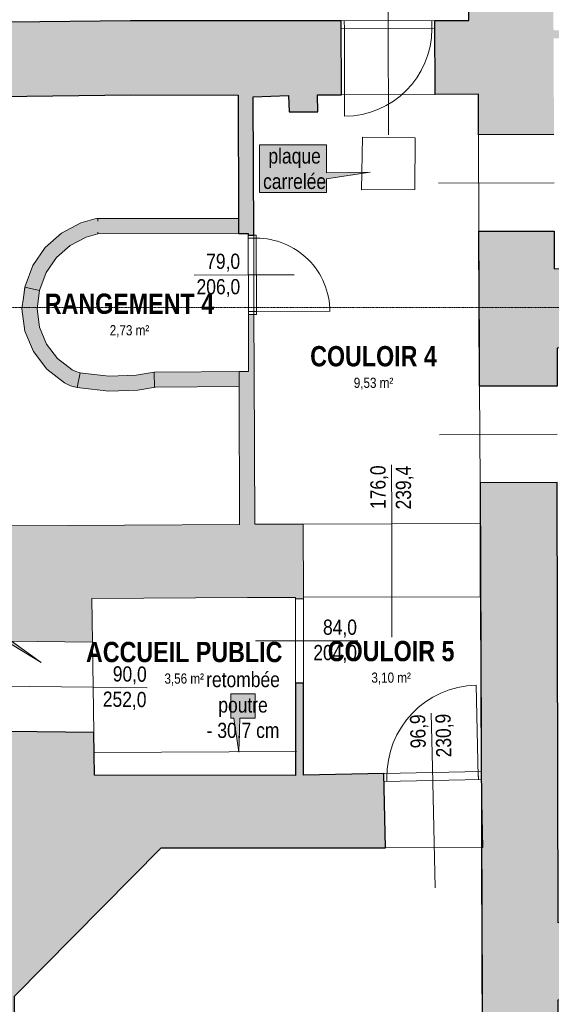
# Model space of a CAD drawing. Extents: x -6068 to 35118, y -17738 to 67348.
# Tile 75 of 243: x 74 to 603, y -1529 to -548. Entities that reach past the tile are written whole.
import ezdxf
from ezdxf.enums import TextEntityAlignment as Align

# ---------------------------------------------------------------- set-up
doc = ezdxf.new("R2010")
doc.units = 0
doc.header["$LTSCALE"] = 15
for name, pattern in [('AXES', [50.8, 31.75, -6.35, 6.35, -6.35]), ('Continua', [0]), ('Cui_CONTINU', [0])]:
    doc.linetypes.add(name, pattern=pattern)
for name, color, linetype, lineweight, true_color in [('Baie Architectural - Mesures - NIVEAUX - Style par défaut', 7, 'Continua', 0, 0x000000), ('Baie Architectural - Seuil - NIVEAUX - Style par défaut', 7, 'Continua', 0, 0x000000), ('Bloc 3D - Dessin - NIVEAUX - Style par défaut', 7, 'Continua', 0, 0x000000), ('Enveloppe (vert.) Courbe - NIVEAUX - Style par défaut', 7, 'Continua', 0, 0x000000), ('Enveloppe - NIVEAUX - Style par défaut', 7, 'Continua', 0, 0x000000), ('Notes - NIVEAUX - Style par défaut', 7, 'Continua', 0, 0x000000), ('Pièce - Notes - NIVEAUX - Style par défaut', 7, 'Continua', 0, 0x000000), ('Porte - Cadre - NIVEAUX - Style par défaut', 7, 'Continua', 0, 0x000000), ('Porte - Mesures - NIVEAUX - Style par défaut', 7, 'Continua', 0, 0x000000), ('Porte - Ouvertures - NIVEAUX - Style par défaut', 7, 'Continua', 0, 0x000000), ('Porte - Seuil - NIVEAUX - Style par défaut', 7, 'Continua', 0, 0x000000)]:
    doc.layers.add(name, color=color, linetype=linetype, lineweight=lineweight, true_color=true_color)
for name, color, linetype in [('EDL_RDJ murs & cloisons', 5, 'CONTINUOUS'), ('PIS-CONTOURS', 44, 'CONTINUOUS'), ('PIS-coupe', 254, 'CONTINUOUS'), ('PIS-fond de plan', 7, 'Cui_CONTINU'), ('Poutre - NIVEAUX', 32, 'CONTINUOUS')]:
    doc.layers.add(name, color=color, linetype=linetype)
doc.styles.add('Arial Narrow', font='ARIALN.TTF')
doc.styles.add('Arial Narrow Bold', font='ARIALNB.TTF')
doc.styles.add('MtXpl_Arial_Narrow', font='ARIALN.TTF')
doc.styles.add('STYLE_GENERE_1', font='arial.ttf')

# ---------------------------------------------------------------- blocks, each defined once
blk = doc.blocks.new('EDL_RDJ plan_2025 10 17')
at = {"layer": 'EDL_RDJ murs & cloisons', "linetype": 'Continuous', "ltscale": 0.08}
h = blk.add_hatch(color=9, dxfattribs=at)
h.dxf.hatch_style = 1
h.paths.add_polyline_path([(357.47, -81.33), (355.99, -30.03), (354.69, -30.04), (354.64, -21.04), (360.42, -21.01), (360.45, -9.87), (360.47, -0.87), (621.01, -1.52), (620.63, -151.71), (716.03, -151.82), (716.03, -160.82), (708.84, -160.82), (708.94, -171.81), (709.02, -180.81), (708.27, -180.82), (705.96, -229.76), (617.21, -230.56), (619.22, -558.37), (625.22, -558.33), (625.27, -566.33), (619.3, -566.37), (619.69, -662.37), (544.69, -662.67), (544.56, -622.13), (501.35, -622.27), (501.1, -548.77), (534.89, -548.66), (535.66, -363.3), (533.48, -79.97)])
h = blk.add_hatch(color=9, dxfattribs=at)
h.dxf.hatch_style = 1
h.paths.add_polyline_path([(76.94, -364.37), (14.94, -364.7), (14.96, -369.7), (7.56, -369.66), (7.61, -360.71), (-1.39, -360.67), (-2.32, -551.26), (6.68, -551.3), (6.63, -560.34), (69.32, -624.44), (198.85, -622.87), (305.45, -622.96), (305.88, -745.99), (305.93, -760.99), (315.43, -760.99), (315.44, -762.57), (320.94, -762.55), (320.45, -624.63), (355.61, -623.42), (356.24, -639.73), (384.64, -639.52), (384.51, -622.65), (408.35, -622.58), (408.1, -549.08), (381.56, -549.16), (381.56, -549.02), (313.01, -548.97), (198.43, -548.87), (77.93, -550.33)])
h = blk.add_hatch(color=9, dxfattribs=at)
h.dxf.hatch_style = 1
h.paths.add_polyline_path([(160.5, -1167.87), (159.84, -1124.43), (362.66, -1123.29), (362.66, -1124.61), (370.46, -1124.61), (370.46, -1123.21), (370.44, -1123.21), (370.29, -1050.22), (366.39, -1050.22), (366.39, -1050.27), (321.95, -1050.52), (321.21, -841.56), (315.71, -841.57), (316.28, -898.14), (306.41, -898.24), (222, -899.09), (204.16, -901.95), (177.32, -902.93), (150.63, -899.99), (144.09, -898.42), (140.34, -896.56), (125.85, -885.44), (114.74, -870.95), (107.75, -854.08), (105.37, -835.98), (107.78, -817.79), (108.02, -816.76), (114.46, -799.79), (124.76, -784.86), (138.35, -772.82), (154.42, -764.39), (166.02, -761.03), (305.93, -760.99), (305.88, -745.99), (164.88, -746.03), (163.01, -746.33), (149.1, -750.36), (129.83, -760.48), (113.54, -774.91), (101.17, -792.82), (93.46, -813.17), (93.17, -814.4), (90.37, -835.98), (93.26, -857.97), (101.75, -878.45), (115.25, -896.05), (132.84, -909.55), (138.74, -912.48), (145.27, -914.23), (147.91, -914.74), (176.78, -917.92), (205.8, -916.86), (223.15, -914.08), (306.47, -913.24), (306.95, -1050.6), (78.01, -1051.89), (78.34, -1112.15), (78.43, -1121.15), (77.96, -1167.01)])
h = blk.add_hatch(color=9, dxfattribs=at)
h.dxf.hatch_style = 1
h.paths.add_polyline_path([(622.86, -875), (622.7, -912.77), (545.7, -913.08), (545.08, -758.67), (619.85, -758.37), (619.92, -796.01), (729.96, -795.69), (730.34, -874.69)])
h = blk.add_hatch(color=9, dxfattribs=at)
h.dxf.hatch_style = 1
h.paths.add_polyline_path([(544.07, -1771.09), (541.45, -1773.8), (542.56, -1776.97), (546.87, -1781.14), (550.35, -1777.55), (558.5, -1785.43), (553.39, -1790.53), (559.75, -1796.9), (608.35, -1748.37), (706.33, -1748.79), (707.02, -1676.35), (705.03, -1673.35), (624.77, -1673.15), (623.99, -1524.36), (712.95, -1523.89), (712.54, -1446.9), (623.93, -1447.36), (622.92, -1008.77), (546.09, -1009.08), (548.85, -1692.87), (509.4, -1733.62), (544.07, -1771.09)])
h = blk.add_hatch(color=9, dxfattribs=at)
h.dxf.hatch_style = 1
h.paths.add_polyline_path([(50.58, -1796.22), (56.94, -1789.85), (57.68, -1789.12), (56.74, -1788.16), (66.34, -1778.67), (69.3, -1781.66), (112.88, -1733.31), (85.13, -1705.22), (83.14, -1520.41), (229.05, -1372.9), (452, -1372.85), (450.35, -1298.78), (370.47, -1300.56), (370.47, -1208.61), (362.67, -1208.61), (362.53, -1300.6), (162.52, -1300.31), (161.87, -1257.89), (77.03, -1257.01), (75.5, -1404.86), (-4.49, -1483.28), (-5.34, -1740.29), (50.58, -1796.22)])
at = {"layer": 'Notes - NIVEAUX - Style par défaut', "ltscale": 0.1, "true_color": 0xececec}
for points in [[(326.81, -719.92), (393.39, -719.92), (393.39, -706.53), (436.68, -699.61), (393.39, -700.44), (393.39, -672.58), (326.81, -672.58)], [(30.6, -1158.05), (54.95, -1158.05), (54.95, -1155), (109.46, -1188.14), (54.95, -1148.92), (54.95, -1133.7), (30.6, -1133.7)], [(298.16, -1243.77), (301.21, -1243.77), (306.23, -1277.55), (307.29, -1243.77), (322.51, -1243.77), (322.51, -1219.42), (298.16, -1219.42)]]:
    blk.add_hatch(color=7, dxfattribs=at).paths.add_polyline_path(points)
at = {"layer": 'Baie Architectural - Mesures - NIVEAUX - Style par défaut', "color": 103, "linetype": 'Continua', "lineweight": 13, "ltscale": 0.1, "true_color": 0x49c386}
for p, q in [((619.77, -710.37), (504.89, -710.83)), ((622.81, -960.77), (505.9, -961.24)), ((458.26, -1045.04), (458.16, -991.12)), ((458.26, -1045.04), (458.49, -1163.04)), ((370.47, -1166.61), (322.67, -1166.61)), ((370.47, -1166.61), (424.39, -1166.61))]:
    blk.add_line(p, q, dxfattribs=at)
at = {"layer": 'Baie Architectural - Seuil - NIVEAUX - Style par défaut', "color": 103, "linetype": 'Continua', "lineweight": 5, "ltscale": 0.1, "true_color": 0x49c386}
for p, q in [((544.69, -662.67), (545.08, -758.67)), ((545.7, -913.08), (546.09, -1009.08)), ((546.25, -1049.87), (370.29, -1050.22)), ((362.66, -1124.61), (362.67, -1208.61)), ((370.44, -1123.21), (546.4, -1122.87)), ((370.47, -1208.61), (370.46, -1124.61))]:
    blk.add_line(p, q, dxfattribs=at)
at = {"layer": 'Bloc 3D - Dessin - NIVEAUX - Style par défaut', "color": 32, "linetype": 'Continua', "lineweight": 0, "ltscale": 0.1, "true_color": 0xd1591a}
blk.add_lwpolyline([(429.1, -664.82), (481.55, -665.71), (481.18, -717.13), (428.36, -717.3)], close=True, dxfattribs=at)
at = {"layer": 'EDL_RDJ murs & cloisons', "linetype": 'Continuous', "ltscale": 0.08}
for points in [[(619.69, -662.37), (544.69, -662.67), (544.56, -622.13), (501.35, -622.27), (501.1, -548.77), (534.89, -548.66), (535.66, -363.3), (533.48, -79.97), (357.47, -81.33)], [(69.32, -624.44), (198.85, -622.87), (305.45, -622.96), (305.88, -745.99), (305.93, -760.99), (315.43, -760.99), (315.44, -762.57), (320.94, -762.55), (320.45, -624.63), (355.61, -623.42), (356.24, -639.73), (384.64, -639.52), (384.51, -622.65), (408.35, -622.58), (408.1, -549.08), (381.56, -549.16), (381.56, -549.02), (313.01, -548.97), (198.43, -548.87), (77.93, -550.33)], [(622.86, -875), (622.7, -912.77), (545.7, -913.08), (545.08, -758.67), (619.85, -758.37), (619.92, -796.01), (729.96, -795.69), (730.34, -874.69), (622.86, -875)]]:
    blk.add_lwpolyline(points, dxfattribs=at)
for points in [[(544.07, -1771.09), (541.45, -1773.8), (542.56, -1776.97), (546.87, -1781.14), (550.35, -1777.55), (558.5, -1785.43), (553.39, -1790.53), (559.75, -1796.9), (608.35, -1748.37), (706.33, -1748.79), (707.02, -1676.35), (705.03, -1673.35), (624.77, -1673.15), (623.99, -1524.36), (712.95, -1523.89), (712.54, -1446.9), (623.93, -1447.36), (622.92, -1008.77), (546.09, -1009.08), (548.85, -1692.87), (509.4, -1733.62), (544.07, -1771.09)], [(50.58, -1796.22), (56.94, -1789.85), (57.68, -1789.12), (56.74, -1788.16), (66.34, -1778.67), (69.3, -1781.66), (112.88, -1733.31), (85.13, -1705.22), (83.14, -1520.41), (229.05, -1372.9), (452, -1372.85), (450.35, -1298.78), (370.47, -1300.56), (370.47, -1208.61), (362.67, -1208.61), (362.53, -1300.6), (162.52, -1300.31), (161.87, -1257.89), (77.03, -1257.01), (75.5, -1404.86), (-4.49, -1483.28), (-5.34, -1740.29), (50.58, -1796.22)]]:
    blk.add_lwpolyline(points, close=True, dxfattribs=at)
at = {"layer": 'Enveloppe (vert.) Courbe - NIVEAUX - Style par défaut', "color": 18, "linetype": 'Continua', "lineweight": 20, "ltscale": 0.1, "true_color": 0x000000}
for p, q in [((149.1, -750.36), (129.83, -760.48)), ((163.01, -746.33), (149.1, -750.36)), ((164.88, -746.03), (163.01, -746.33)), ((129.83, -760.48), (113.54, -774.91)), ((138.35, -772.82), (154.42, -764.39)), ((154.42, -764.39), (166.02, -761.03)), ((124.76, -784.86), (138.35, -772.82)), ((113.54, -774.91), (101.17, -792.82)), ((101.17, -792.82), (93.46, -813.17)), ((114.46, -799.79), (124.76, -784.86)), ((108.02, -816.76), (114.46, -799.79)), ((93.46, -813.17), (93.16, -814.4)), ((91.87, -824.57), (93.14, -814.95)), ((91.87, -824.57), (93.14, -814.95)), ((93.16, -814.4), (92, -824.59)), ((105.37, -835.98), (107.78, -817.79)), ((107.78, -817.79), (108.02, -816.76)), ((91.87, -824.57), (90.37, -835.98)), ((92, -824.59), (91.87, -824.57)), ((90.37, -835.98), (93.26, -857.97)), ((107.75, -854.08), (105.37, -835.98)), ((93.26, -857.97), (101.75, -878.45)), ((114.74, -870.95), (107.75, -854.08)), ((125.85, -885.44), (114.74, -870.95)), ((101.75, -878.45), (115.25, -896.05)), ((140.34, -896.56), (125.85, -885.44)), ((115.25, -896.05), (132.84, -909.55)), ((144.09, -898.42), (140.34, -896.56)), ((148.19, -899.52), (144.09, -898.42)), ((150.63, -899.99), (148.19, -899.52)), ((177.32, -902.93), (150.63, -899.99)), ((204.16, -901.95), (177.32, -902.93)), ((222, -899.09), (204.16, -901.95)), ((132.84, -909.55), (138.74, -912.48)), ((138.74, -912.48), (145.27, -914.23)), ((145.27, -914.23), (147.91, -914.74)), ((147.91, -914.74), (176.78, -917.92)), ((176.78, -917.92), (205.8, -916.86)), ((205.8, -916.86), (223.15, -914.08))]:
    blk.add_line(p, q, dxfattribs=at)
at = {"layer": 'Enveloppe (vert.) Courbe - NIVEAUX - Style par défaut', "color": 9, "linetype": 'Continua', "lineweight": 13, "ltscale": 0.1, "true_color": 0xc0c0c0}
for p, q in [((93.16, -814.4), (107.78, -817.79)), ((93.16, -814.4), (107.78, -817.79)), ((148.19, -899.52), (145.27, -914.23)), ((148.19, -899.52), (145.27, -914.23)), ((148.19, -899.52), (145.27, -914.23)), ((148.19, -899.52), (145.27, -914.23)), ((148.19, -899.52), (145.27, -914.23)), ((148.19, -899.52), (145.27, -914.23)), ((148.19, -899.52), (145.27, -914.23)), ((148.19, -899.52), (145.27, -914.23))]:
    blk.add_line(p, q, dxfattribs=at)
at = {"layer": 'Enveloppe - NIVEAUX - Style par défaut', "color": 18, "linetype": 'Continua', "lineweight": 20, "ltscale": 0.1, "true_color": 0x000000}
for p, q in [((535.66, -363.3), (534.89, -548.66)), ((198.43, -548.87), (77.93, -550.33)), ((313.01, -548.97), (198.43, -548.87)), ((356.68, -549), (313.01, -548.97)), ((381.56, -549.02), (356.68, -549)), ((381.56, -549.16), (381.56, -549.02)), ((408.1, -549.08), (381.56, -549.16)), ((408.35, -622.58), (408.1, -549.08)), ((534.89, -548.66), (501.1, -548.77)), ((501.1, -548.77), (501.35, -622.27)), ((69.32, -624.44), (198.85, -622.87)), ((198.85, -622.87), (305.45, -622.96)), ((305.45, -622.96), (305.88, -745.99)), ((320.45, -624.63), (355.61, -623.42)), ((320.9, -753.44), (320.45, -624.63)), ((355.61, -623.42), (356.24, -639.73)), ((384.51, -622.65), (408.35, -622.58)), ((384.64, -639.52), (384.51, -622.65)), ((501.35, -622.27), (544.53, -622.13)), ((544.53, -622.13), (544.69, -662.67)), ((356.24, -639.73), (384.64, -639.52)), ((544.69, -662.67), (619.69, -662.37)), ((305.88, -745.99), (164.88, -746.03)), ((320.94, -762.55), (320.9, -753.44)), ((320.93, -761.24), (320.9, -753.44)), ((320.93, -761.24), (320.9, -753.44)), ((320.93, -761.24), (320.9, -753.44)), ((320.93, -761.24), (320.9, -753.44)), ((166.02, -761.03), (315.43, -760.99)), ((315.43, -760.99), (315.44, -762.57)), ((315.44, -762.57), (320.94, -762.55)), ((619.85, -758.37), (545.08, -758.67)), ((545.08, -758.67), (545.55, -875.31)), ((321.21, -841.56), (315.71, -841.57)), ((315.71, -841.57), (315.91, -898.15)), ((321.41, -898.17), (321.21, -841.56)), ((545.55, -875.31), (545.7, -913.02)), ((315.91, -898.15), (222, -899.09)), ((306.47, -913.24), (306.41, -898.22)), ((306.47, -913.24), (306.41, -898.22)), ((306.47, -913.24), (306.41, -898.22)), ((315.91, -898.19), (315.91, -898.15)), ((315.91, -898.19), (315.91, -898.15)), ((315.91, -898.19), (315.91, -898.15)), ((321.95, -1050.52), (321.41, -898.17)), ((222.15, -914.09), (223.15, -914.08)), ((222.15, -914.09), (223.15, -914.08)), ((223.15, -914.08), (306.47, -913.24)), ((306.47, -913.24), (306.95, -1050.6)), ((545.7, -913.08), (622.7, -912.77)), ((545.7, -913.02), (545.7, -913.08)), ((622.92, -1008.77), (546.09, -1009.08)), ((546.09, -1009.08), (546.25, -1049.87)), ((306.95, -1050.6), (78.01, -1051.89)), ((366.39, -1050.27), (321.95, -1050.52)), ((370.29, -1050.22), (366.39, -1050.22)), ((366.39, -1050.22), (366.39, -1050.27)), ((370.44, -1123.21), (370.29, -1050.22)), ((546.25, -1049.87), (546.4, -1122.87)), ((159.84, -1124.43), (314.86, -1123.56)), ((160.5, -1167.87), (159.84, -1124.43)), ((314.86, -1123.56), (362.66, -1123.29)), ((362.66, -1123.29), (362.66, -1124.61)), ((362.66, -1124.61), (370.46, -1124.61)), ((370.46, -1124.61), (370.46, -1123.21)), ((546.4, -1122.87), (546.55, -1122.87)), ((546.55, -1122.87), (547.25, -1296.62)), ((77.96, -1167.01), (160.5, -1167.87)), ((362.67, -1208.61), (362.67, -1300.6)), ((370.47, -1208.61), (362.67, -1208.61)), ((370.47, -1300.56), (370.47, -1208.61)), ((161.87, -1257.89), (77.03, -1257.01)), ((162.52, -1300.31), (161.87, -1257.89)), ((218.62, -1300.39), (162.52, -1300.31)), ((362.67, -1300.6), (218.62, -1300.39)), ((450.35, -1298.78), (370.47, -1300.56)), ((452, -1372.85), (450.35, -1298.78)), ((547.25, -1296.62), (548.94, -1372.6)), ((83.14, -1520.41), (229.05, -1372.9)), ((229.05, -1372.9), (369.34, -1373.11)), ((369.34, -1373.11), (372.09, -1373.05)), ((372.09, -1373.05), (452, -1372.85)), ((547.56, -1372.6), (548.01, -1486.21)), ((548.01, -1486.21), (548.81, -1682.45))]:
    blk.add_line(p, q, dxfattribs=at)
at = {"layer": 'Enveloppe - NIVEAUX - Style par défaut', "color": 9, "linetype": 'Continua', "lineweight": 13, "ltscale": 0.1, "true_color": 0xc0c0c0}
for p, q in [((166.01, -746.03), (166.01, -748.52)), ((166.01, -746.03), (166.01, -748.52)), ((166.01, -746.03), (166.01, -748.52)), ((166.01, -746.03), (166.01, -748.52)), ((166.01, -746.03), (166.01, -748.52)), ((166.01, -746.03), (166.01, -748.52)), ((166.01, -746.03), (166.01, -748.52)), ((166.01, -746.03), (166.01, -748.52)), ((166.01, -746.03), (166.01, -748.52)), ((166.01, -746.03), (166.01, -748.52)), ((166.01, -746.03), (166.01, -748.52)), ((166.01, -746.03), (166.01, -748.52)), ((166.02, -759.52), (166.02, -761.03)), ((166.02, -759.52), (166.02, -761.03)), ((166.02, -759.52), (166.02, -761.03)), ((166.02, -759.52), (166.02, -761.03)), ((166.02, -759.52), (166.02, -761.03)), ((166.02, -759.52), (166.02, -761.03)), ((166.02, -759.52), (166.02, -761.03)), ((166.02, -759.52), (166.02, -761.03)), ((166.02, -759.52), (166.02, -761.03)), ((166.02, -759.52), (166.02, -761.03)), ((305.93, -761.29), (315.43, -761.26)), ((305.93, -761.29), (315.43, -761.26)), ((305.93, -761.29), (315.43, -761.26)), ((305.93, -761.29), (315.43, -761.26)), ((305.93, -761.29), (315.43, -761.26)), ((305.93, -761.29), (315.43, -761.26)), ((305.93, -761.29), (315.43, -761.26)), ((305.93, -761.29), (315.43, -761.26)), ((305.93, -761.29), (315.43, -761.26)), ((222, -899.09), (222.15, -914.09)), ((222, -899.09), (222.15, -914.09)), ((222, -899.09), (222.15, -914.09)), ((222, -899.09), (222.15, -914.09)), ((222, -899.09), (222.15, -914.09)), ((315.91, -898.19), (306.41, -898.22)), ((315.91, -898.19), (306.41, -898.22)), ((315.91, -898.19), (306.41, -898.22)), ((315.91, -898.19), (306.41, -898.22)), ((315.91, -898.19), (306.41, -898.22)), ((315.91, -898.19), (306.41, -898.22)), ((315.91, -898.19), (306.41, -898.22)), ((315.91, -898.19), (306.41, -898.22))]:
    blk.add_line(p, q, dxfattribs=at)
at = {"layer": 'Notes - NIVEAUX - Style par défaut', "color": 18, "linetype": 'Continua', "lineweight": 13, "ltscale": 0.1, "true_color": 0x000000}
for points in [[(326.81, -719.92), (393.39, -719.92), (393.39, -706.53), (436.68, -699.61), (393.39, -700.44), (393.39, -672.58), (326.81, -672.58)], [(30.6, -1158.05), (54.95, -1158.05), (54.95, -1155), (109.46, -1188.14), (54.95, -1148.92), (54.95, -1133.7), (30.6, -1133.7)], [(298.16, -1243.77), (301.21, -1243.77), (306.23, -1277.55), (307.29, -1243.77), (322.51, -1243.77), (322.51, -1219.42), (298.16, -1219.42)]]:
    blk.add_lwpolyline(points, close=True, dxfattribs=at)
at = {"layer": 'Porte - Cadre - NIVEAUX - Style par défaut', "color": 103, "linetype": 'Continua', "lineweight": 5, "ltscale": 0.1, "true_color": 0x49c386}
for p, q in [((501.1, -548.77), (408.1, -549.08)), ((408.1, -549.08), (408.13, -557.08)), ((501.13, -556.77), (501.1, -548.77)), ((408.13, -557.08), (501.13, -556.77)), ((323.44, -762.54), (315.44, -762.57)), ((315.44, -762.57), (315.71, -841.57)), ((323.71, -841.55), (323.44, -762.54)), ((315.71, -841.57), (323.71, -841.55)), ((547.25, -1296.62), (450.35, -1298.78)), ((450.35, -1298.78), (450.53, -1306.78)), ((547.43, -1304.62), (547.25, -1296.62)), ((450.53, -1306.78), (547.43, -1304.62))]:
    blk.add_line(p, q, dxfattribs=at)
at = {"layer": 'Porte - Mesures - NIVEAUX - Style par défaut', "color": 103, "linetype": 'Continua', "lineweight": 13, "ltscale": 0.1, "true_color": 0x49c386}
for p, q in [((454.6, -548.92), (454.43, -495)), ((454.6, -548.92), (454.98, -662.42)), ((315.58, -802.07), (261.65, -802.26)), ((315.58, -802.07), (361.07, -801.91)), ((161.19, -1212.88), (37.5, -1211.6)), ((161.19, -1212.88), (215.11, -1213.43)), ((498.69, -1292.7), (497.48, -1238.79)), ((498.69, -1292.7), (501.36, -1412.71))]:
    blk.add_line(p, q, dxfattribs=at)
at = {"layer": 'Porte - Ouvertures - NIVEAUX - Style par défaut', "color": 103, "linetype": 'Continua', "lineweight": 13, "ltscale": 0.1, "true_color": 0x49c386}
for p, q in [((411.13, -557.07), (411.1, -549.07)), ((498.13, -556.78), (498.1, -548.78)), ((411.13, -557.07), (411.42, -644.07)), ((323.45, -765.54), (315.45, -765.57)), ((323.7, -838.55), (315.7, -838.57)), ((323.7, -838.55), (396.71, -838.29)), ((544.36, -1301.69), (542.33, -1210.78)), ((453.35, -1298.72), (453.53, -1306.71)), ((544.25, -1296.69), (544.43, -1304.69))]:
    blk.add_line(p, q, dxfattribs=at)
at = {"layer": 'Porte - Ouvertures - NIVEAUX - Style par défaut', "color": 103, "linetype": 'Continua', "lineweight": 5, "ltscale": 0.1, "true_color": 0x49c386}
for centre, radius, start, end in [((411.13, -557.07), 87, 270.18854, 0), ((323.7, -838.55), 73, 0, 90.20097), ((544.36, -1301.69), 90.93, 91.27811, 181.2781)]:
    blk.add_arc(centre, radius, start, end, dxfattribs=at)
at = {"layer": 'Porte - Seuil - NIVEAUX - Style par défaut', "color": 103, "linetype": 'Continua', "lineweight": 5, "ltscale": 0.1, "true_color": 0x49c386}
for p, q in [((501.1, -548.77), (408.1, -549.08)), ((408.35, -622.58), (501.35, -622.27)), ((315.44, -762.57), (315.71, -841.57)), ((321.21, -841.56), (320.94, -762.55)), ((161.87, -1257.89), (160.5, -1167.87)), ((547.25, -1296.62), (450.35, -1298.78)), ((452, -1372.85), (548.94, -1372.6))]:
    blk.add_line(p, q, dxfattribs=at)
at = {"layer": 'Poutre - NIVEAUX', "linetype": 'Continua', "lineweight": 13, "ltscale": 0.1}
blk.add_lwpolyline([(162.17, -1277.68), (363.67, -1276.94)], dxfattribs=at)
at = {"layer": 'Baie Architectural - Mesures - NIVEAUX - Style par défaut', "color": 103, "linetype": 'Continuous', "true_color": 0x49c386, "style": 'MtXpl_Arial_Narrow'}
for s, p in [('176,0', (452.2, -1035.28)), ('239,4', (477.5, -1035.68))]:
    blk.add_text(s, height=15.153, rotation=90.11166, dxfattribs=at).set_placement(p)
for s, p in [('84,0', (389.89, -1160.57)), ('204,0', (380.24, -1185.87))]:
    blk.add_text(s, height=15.153, dxfattribs=at).set_placement(p)
at = {"layer": 'Notes - NIVEAUX - Style par défaut', "color": 8, "true_color": 0x808080, "char_height": 15.1534, "attachment_point": 2, "line_spacing_factor": 1.001787, "style": 'Arial Narrow'}
for s, insert, width in [('plaque^M^Jcarrelée', (361.64, -676.03), 62.7086), ('retombée ^M^Jpoutre^M^J- 30.7 cm', (310.34, -1197.57), 78.1568)]:
    blk.add_mtext(s, dxfattribs=dict(at, insert=insert, width=width))
at = {"layer": 'Pièce - Notes - NIVEAUX - Style par défaut', "color": 18, "true_color": 0x000000, "style": 'Arial Narrow Bold'}
for s, height, p in [('RANGEMENT 4', 20.2055, (197.35, -840.87)), ('COULOIR 4', 20.205, (440.15, -893.18)), ('COULOIR 5', 20.205, (457.68, -1186.89)), ('ACCUEIL PUBLIC', 20.2055, (251.81, -1187.8))]:
    blk.add_text(s, height=height, dxfattribs=at).set_placement(p, align=Align.CENTER)
at = {"layer": 'Pièce - Notes - NIVEAUX - Style par défaut', "color": 8, "true_color": 0x808080, "style": 'Arial Narrow'}
for s, p in [('2,73 m²', (197.35, -852.17)), ('9,53 m²', (440.15, -904.49)), ('3,10 m²', (457.68, -1198.2)), ('3,56 m²', (251.81, -1199.11))]:
    blk.add_text(s, height=10.103, dxfattribs=at).set_placement(p, align=Align.TOP_CENTER)
at = {"layer": 'Porte - Mesures - NIVEAUX - Style par défaut', "color": 103, "linetype": 'Continuous', "true_color": 0x49c386, "style": 'MtXpl_Arial_Narrow'}
for s, rotation, p in [('79,0', 0.20105, (273.68, -796.18)), ('206,0', 0.20105, (264.11, -821.51)), ('90,0', 359.40742, (180.68, -1207.04)), ('252,0', 359.40742, (170.76, -1232.23)), ('96,9', 91.27808, (492.21, -1273.46)), ('230,9', 91.27808, (517.72, -1282.54))]:
    blk.add_text(s, height=15.153, rotation=rotation, dxfattribs=at).set_placement(p)
blk = doc.blocks.new('*U785')
at = {"layer": 'PIS-CONTOURS', "color": 0, "linetype": 'AXES', "lineweight": 13, "ltscale": 0.005}
blk.add_line((1000, 0), (36625.4, 0), dxfattribs=at)
at = {"layer": 'PIS-CONTOURS', "color": 0, "lineweight": 15, "style": 'STYLE_GENERE_1'}
blk.add_attdef('REP1', text='', height=500, dxfattribs=at).set_placement((-721.3, -441.4), align=Align.MIDDLE_CENTER)
blk.add_attdef('REP', text='', height=500, dxfattribs=at).set_placement((35848.1, -844.2), align=Align.BOTTOM_LEFT)

msp = doc.modelspace()

# ---------------------------------------------------------------- block references
at = {"layer": 'PIS-coupe', "lineweight": 13, "xscale": 0.1, "yscale": 0.1, "zscale": 0.1, "rotation": 180}
msp.add_blockref('*U785', (3225.3, -834.64), dxfattribs=at)
at = {"layer": 'PIS-fond de plan'}
msp.add_blockref('EDL_RDJ plan_2025 10 17', (-14.33, 0), dxfattribs=at)

doc.saveas('drawing.dxf')
